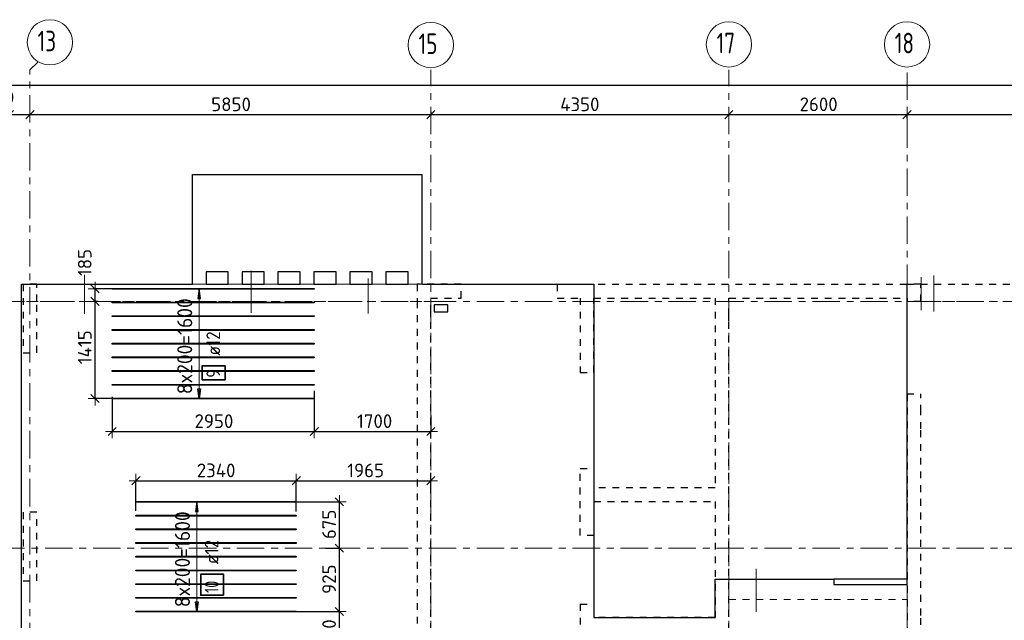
# Model space of a CAD drawing. Header units: metres. Extents: x -38 to 97, y -15 to 21.
# Tile 11 of 233: x 32.7 to 47.07, y 11.75 to 20.51. Entities that reach past the tile are written whole.
import ezdxf

# ---------------------------------------------------------------- set-up
doc = ezdxf.new("R2010")
doc.units = ezdxf.units.M
doc.header["$PDMODE"] = 65
for name, pattern in [('______11', [0.5, 0.4, -0.05, 0, -0.05]), ('______2', [0.0405, 0.03, -0.0105]), ('______3', [0.5, 0.4, -0.1]), ('______5', [1.1, 0.8, -0.1, 0.1, -0.1])]:
    doc.linetypes.add(name, pattern=pattern)
for name, color, linetype, lineweight in [('XR$2$Осевая линия (1)', 7, '______5', 13), ('XR$2$Размерная линия (1)', 7, 'Continuous', 13), ('XR$5$Балка (1)', 7, '______3', 13), ('XR$5$Перекрытие (1)', 7, 'Continuous', 35), ('XR$5$Размерная линия (1)', 7, 'Continuous', 13)]:
    doc.layers.add(name, color=color, linetype=linetype, lineweight=lineweight)
doc.layers.add('XR$5$Арм.стержн.Доп. Арм верхн.зоны Х', color=7, linetype='Continuous', lineweight=35, true_color=0x8c8cff)
doc.layers.add('XR$7$Стена_ бетон несущ.', color=7, linetype='Continuous', lineweight=70, true_color=0xb4b496)
doc.styles.add('ISOCPEUR', font='txt')
doc.dimstyles.new('DIMSTYLE_3', dxfattribs={"dimtxt": 0.2, "dimasz": 0.2, "dimexe": 0, "dimexo": 0, "dimgap": 0.1, "dimtad": 2, "dimdec": 0, "dimlfac": 1000, "dimrnd": 5, "dimzin": 12, "dimdsep": 46, "dimtxsty": 'ISOCPEUR', "dimblk1": 'ALL_ML_STRICH', "dimblk2": 'ALL_ML_STRICH', "dimsah": 1, "dimcen": 0, "dimclrd": 7, "dimclre": 256, "dimclrt": 7, "dimadec": 0, "dimazin": 0, "dimtfac": 1, "dimtdec": 0, "dimtix": 1, "dimtmove": 2, "dimatfit": 3, "dimfxl": 0, "dimtzin": 0, "dimlwd": 0, "dimlwe": -3, "dimarcsym": 0})
doc.dimstyles.new('DIMSTYLE_36', dxfattribs={"dimtxt": 0.2, "dimasz": 0.2, "dimexe": 0, "dimexo": 0, "dimgap": 0.1, "dimtad": 2, "dimdec": 0, "dimlfac": 1000, "dimrnd": 5, "dimzin": 12, "dimdsep": 46, "dimtxsty": 'ISOCPEUR', "dimblk1": 'ALL_ML_STRICH', "dimblk2": 'ALL_ML_STRICH', "dimsah": 1, "dimcen": 0, "dimclrd": 7, "dimclre": 256, "dimclrt": 7, "dimadec": 0, "dimazin": 0, "dimtfac": 1, "dimtdec": 0, "dimtix": 1, "dimtmove": 2, "dimatfit": 3, "dimfxl": 0, "dimtvp": 1.2, "dimtzin": 0, "dimlwd": 0, "dimlwe": -3, "dimarcsym": 0})
doc.dimstyles.new('DIMSTYLE_5', dxfattribs={"dimtxt": 0.2, "dimasz": 0.2, "dimexe": 0, "dimexo": 0, "dimgap": 0.1, "dimtad": 2, "dimdec": 0, "dimlfac": 1000, "dimrnd": 5, "dimzin": 12, "dimdsep": 46, "dimtxsty": 'ISOCPEUR', "dimblk1": 'ALL_ML_STRICH', "dimblk2": 'ALL_ML_STRICH', "dimsah": 1, "dimcen": 0, "dimclrd": 7, "dimclre": 256, "dimclrt": 7, "dimadec": 0, "dimazin": 0, "dimtfac": 1, "dimtdec": 0, "dimtix": 1, "dimtmove": 2, "dimatfit": 3, "dimfxl": 0, "dimtvp": 1.2, "dimtzin": 0, "dimlwd": 0, "dimlwe": -3, "dimarcsym": 0})

# ---------------------------------------------------------------- blocks, each defined once
blk = doc.blocks.new('ALL_ML_STRICH')
at = {"color": 0, "linetype": 'ByBlock', "lineweight": -2}
for p, q in [((-1, 0), (0.5, 0)), ((-0.3, -0.3), (0.3, 0.3)), ((0, -0.5), (0, 0.5))]:
    blk.add_line(p, q, dxfattribs=at)
blk = doc.blocks.new('*D11')
at = {"layer": 'DEFPOINTS', "color": 7, "linetype": 'Continuous', "lineweight": 13, "transparency": 33554687}
for p in [(0.5, 19.557), (0.5, 19.377), (61.6, 17.12)]:
    blk.add_point(p, dxfattribs=at)
at = {"layer": 'XR$2$Размерная линия (1)', "color": 9, "linetype": 'Continuous', "lineweight": -2, "true_color": 0xc7c7c7, "transparency": 33554687}
for p, q in [((0.5, 19.357), (0.5, 19.557)), ((61.6, 17.14), (61.6, 19.557))]:
    blk.add_line(p, q, dxfattribs=at)
at = {"layer": 'XR$2$Размерная линия (1)', "color": 7, "linetype": 'Continuous', "lineweight": -2, "transparency": 33554687}
blk.add_line((0.5, 19.557), (61.6, 19.557), dxfattribs=at)
at = {"layer": 'XR$2$Размерная линия (1)', "color": 7, "linetype": 'Continuous', "lineweight": 13, "transparency": 33554687, "xscale": 0.2, "yscale": 0.2, "zscale": 0.2, "rotation": 180}
blk.add_blockref('ALL_ML_STRICH', (0.5, 19.557), dxfattribs=at)
at = {"layer": 'XR$2$Размерная линия (1)', "color": 7, "linetype": 'Continuous', "lineweight": 13, "transparency": 33554687, "xscale": 0.2, "yscale": 0.2, "zscale": 0.2}
blk.add_blockref('ALL_ML_STRICH', (61.6, 19.557), dxfattribs=at)
at = {"layer": 'XR$2$Размерная линия (1)', "color": 7, "linetype": 'Continuous', "lineweight": 13, "transparency": 33554687, "insert": (31.1, 19.707), "char_height": 0.2, "width": 1, "attachment_point": 5, "style": 'ISOCPEUR'}
blk.add_mtext('\\A1;{61100}', dxfattribs=at)
blk = doc.blocks.new('*D33')
at = {"layer": 'DEFPOINTS', "color": 7, "linetype": 'Continuous', "lineweight": 13, "transparency": 33554687}
for p in [(32.55, 19.135), (32.55, 19.126), (32.85, 19.135)]:
    blk.add_point(p, dxfattribs=at)
at = {"layer": 'XR$2$Размерная линия (1)', "color": 9, "linetype": 'Continuous', "lineweight": -2, "true_color": 0xc7c7c7, "transparency": 33554687}
for p, q in [((32.55, 19.126), (32.55, 19.126)), ((32.85, 19.126), (32.85, 19.126))]:
    blk.add_line(p, q, dxfattribs=at)
at = {"layer": 'XR$2$Размерная линия (1)', "color": 7, "linetype": 'Continuous', "lineweight": -2, "transparency": 33554687}
blk.add_line((32.55, 19.126), (32.85, 19.126), dxfattribs=at)
at = {"layer": 'XR$2$Размерная линия (1)', "color": 7, "linetype": 'Continuous', "lineweight": 13, "transparency": 33554687, "xscale": 0.2, "yscale": 0.2, "zscale": 0.2, "rotation": 180}
blk.add_blockref('ALL_ML_STRICH', (32.55, 19.126), dxfattribs=at)
at = {"layer": 'XR$2$Размерная линия (1)', "color": 7, "linetype": 'Continuous', "lineweight": 13, "transparency": 33554687, "xscale": 0.2, "yscale": 0.2, "zscale": 0.2}
blk.add_blockref('ALL_ML_STRICH', (32.85, 19.126), dxfattribs=at)
at = {"layer": 'XR$2$Размерная линия (1)', "color": 7, "linetype": 'Continuous', "lineweight": 13, "transparency": 33554687, "insert": (32.414, 19.378), "char_height": 0.2, "width": 0.6, "attachment_point": 5, "style": 'ISOCPEUR'}
blk.add_mtext('\\A1;{300}', dxfattribs=at)
blk = doc.blocks.new('*D34')
at = {"layer": 'DEFPOINTS', "color": 7, "linetype": 'Continuous', "lineweight": 13, "transparency": 33554687}
for p in [(32.85, 19.135), (32.85, 19.126), (38.7, 19.186)]:
    blk.add_point(p, dxfattribs=at)
at = {"layer": 'XR$2$Размерная линия (1)', "color": 9, "linetype": 'Continuous', "lineweight": -2, "true_color": 0xc7c7c7, "transparency": 33554687}
for p, q in [((32.85, 19.126), (32.85, 19.126)), ((38.7, 19.166), (38.7, 19.126))]:
    blk.add_line(p, q, dxfattribs=at)
at = {"layer": 'XR$2$Размерная линия (1)', "color": 7, "linetype": 'Continuous', "lineweight": -2, "transparency": 33554687}
blk.add_line((32.85, 19.126), (38.7, 19.126), dxfattribs=at)
at = {"layer": 'XR$2$Размерная линия (1)', "color": 7, "linetype": 'Continuous', "lineweight": 13, "transparency": 33554687, "xscale": 0.2, "yscale": 0.2, "zscale": 0.2, "rotation": 180}
blk.add_blockref('ALL_ML_STRICH', (32.85, 19.126), dxfattribs=at)
at = {"layer": 'XR$2$Размерная линия (1)', "color": 7, "linetype": 'Continuous', "lineweight": 13, "transparency": 33554687, "xscale": 0.2, "yscale": 0.2, "zscale": 0.2}
blk.add_blockref('ALL_ML_STRICH', (38.7, 19.126), dxfattribs=at)
at = {"layer": 'XR$2$Размерная линия (1)', "color": 7, "linetype": 'Continuous', "lineweight": 13, "transparency": 33554687, "insert": (35.785, 19.276), "char_height": 0.2, "width": 0.8, "attachment_point": 5, "style": 'ISOCPEUR'}
blk.add_mtext('\\A1;{5850}', dxfattribs=at)
blk = doc.blocks.new('*D35')
at = {"layer": 'DEFPOINTS', "color": 7, "linetype": 'Continuous', "lineweight": 13, "transparency": 33554687}
for p in [(38.7, 19.186), (38.7, 19.126), (43.05, 19.104)]:
    blk.add_point(p, dxfattribs=at)
at = {"layer": 'XR$2$Размерная линия (1)', "color": 9, "linetype": 'Continuous', "lineweight": -2, "true_color": 0xc7c7c7, "transparency": 33554687}
for p, q in [((38.7, 19.166), (38.7, 19.126)), ((43.05, 19.124), (43.05, 19.126))]:
    blk.add_line(p, q, dxfattribs=at)
at = {"layer": 'XR$2$Размерная линия (1)', "color": 7, "linetype": 'Continuous', "lineweight": -2, "transparency": 33554687}
blk.add_line((38.7, 19.126), (43.05, 19.126), dxfattribs=at)
at = {"layer": 'XR$2$Размерная линия (1)', "color": 7, "linetype": 'Continuous', "lineweight": 13, "transparency": 33554687, "xscale": 0.2, "yscale": 0.2, "zscale": 0.2, "rotation": 180}
blk.add_blockref('ALL_ML_STRICH', (38.7, 19.126), dxfattribs=at)
at = {"layer": 'XR$2$Размерная линия (1)', "color": 7, "linetype": 'Continuous', "lineweight": 13, "transparency": 33554687, "xscale": 0.2, "yscale": 0.2, "zscale": 0.2}
blk.add_blockref('ALL_ML_STRICH', (43.05, 19.126), dxfattribs=at)
at = {"layer": 'XR$2$Размерная линия (1)', "color": 7, "linetype": 'Continuous', "lineweight": 13, "transparency": 33554687, "insert": (40.875, 19.276), "char_height": 0.2, "width": 0.8, "attachment_point": 5, "style": 'ISOCPEUR'}
blk.add_mtext('\\A1;{4350}', dxfattribs=at)
blk = doc.blocks.new('*D36')
at = {"layer": 'DEFPOINTS', "color": 7, "linetype": 'Continuous', "lineweight": 13, "transparency": 33554687}
for p in [(43.05, 19.126), (43.05, 19.104), (45.65, 19.05)]:
    blk.add_point(p, dxfattribs=at)
at = {"layer": 'XR$2$Размерная линия (1)', "color": 9, "linetype": 'Continuous', "lineweight": -2, "true_color": 0xc7c7c7, "transparency": 33554687}
for p, q in [((43.05, 19.124), (43.05, 19.126)), ((45.65, 19.07), (45.65, 19.126))]:
    blk.add_line(p, q, dxfattribs=at)
at = {"layer": 'XR$2$Размерная линия (1)', "color": 7, "linetype": 'Continuous', "lineweight": -2, "transparency": 33554687}
blk.add_line((43.05, 19.126), (45.65, 19.126), dxfattribs=at)
at = {"layer": 'XR$2$Размерная линия (1)', "color": 7, "linetype": 'Continuous', "lineweight": 13, "transparency": 33554687, "xscale": 0.2, "yscale": 0.2, "zscale": 0.2, "rotation": 180}
blk.add_blockref('ALL_ML_STRICH', (43.05, 19.126), dxfattribs=at)
at = {"layer": 'XR$2$Размерная линия (1)', "color": 7, "linetype": 'Continuous', "lineweight": 13, "transparency": 33554687, "xscale": 0.2, "yscale": 0.2, "zscale": 0.2}
blk.add_blockref('ALL_ML_STRICH', (45.65, 19.126), dxfattribs=at)
at = {"layer": 'XR$2$Размерная линия (1)', "color": 7, "linetype": 'Continuous', "lineweight": 13, "transparency": 33554687, "insert": (44.36, 19.276), "char_height": 0.2, "width": 0.8, "attachment_point": 5, "style": 'ISOCPEUR'}
blk.add_mtext('\\A1;{2600}', dxfattribs=at)
blk = doc.blocks.new('*D37')
at = {"layer": 'DEFPOINTS', "color": 7, "linetype": 'Continuous', "lineweight": 13, "transparency": 33554687}
for p in [(45.65, 19.126), (45.65, 19.05), (51.5, 17.39)]:
    blk.add_point(p, dxfattribs=at)
at = {"layer": 'XR$2$Размерная линия (1)', "color": 9, "linetype": 'Continuous', "lineweight": -2, "true_color": 0xc7c7c7, "transparency": 33554687}
for p, q in [((45.65, 19.07), (45.65, 19.126)), ((51.5, 17.41), (51.5, 19.126))]:
    blk.add_line(p, q, dxfattribs=at)
at = {"layer": 'XR$2$Размерная линия (1)', "color": 7, "linetype": 'Continuous', "lineweight": -2, "transparency": 33554687}
blk.add_line((45.65, 19.126), (51.5, 19.126), dxfattribs=at)
at = {"layer": 'XR$2$Размерная линия (1)', "color": 7, "linetype": 'Continuous', "lineweight": 13, "transparency": 33554687, "xscale": 0.2, "yscale": 0.2, "zscale": 0.2, "rotation": 180}
blk.add_blockref('ALL_ML_STRICH', (45.65, 19.126), dxfattribs=at)
at = {"layer": 'XR$2$Размерная линия (1)', "color": 7, "linetype": 'Continuous', "lineweight": 13, "transparency": 33554687, "xscale": 0.2, "yscale": 0.2, "zscale": 0.2}
blk.add_blockref('ALL_ML_STRICH', (51.5, 19.126), dxfattribs=at)
at = {"layer": 'XR$2$Размерная линия (1)', "color": 7, "linetype": 'Continuous', "lineweight": 13, "transparency": 33554687, "insert": (48.585, 19.276), "char_height": 0.2, "width": 0.8, "attachment_point": 5, "style": 'ISOCPEUR'}
blk.add_mtext('\\A1;{5850}', dxfattribs=at)
blk = doc.blocks.new('*D616')
at = {"layer": 'DEFPOINTS', "color": 7, "linetype": 'Continuous', "lineweight": 13, "transparency": 33554687}
for p in [(36.701, 11.876), (36.687, 11.206), (37.366, 11.206)]:
    blk.add_point(p, dxfattribs=at)
at = {"layer": 'XR$5$Размерная линия (1)', "color": 9, "linetype": 'Continuous', "lineweight": -2, "true_color": 0xc7c7c7, "transparency": 33554687}
for p, q in [((36.721, 11.876), (37.366, 11.876)), ((36.707, 11.206), (37.366, 11.206))]:
    blk.add_line(p, q, dxfattribs=at)
at = {"layer": 'XR$5$Размерная линия (1)', "color": 7, "linetype": 'Continuous', "lineweight": -2, "transparency": 33554687}
blk.add_line((37.366, 11.206), (37.366, 11.876), dxfattribs=at)
at = {"layer": 'XR$5$Размерная линия (1)', "color": 7, "linetype": 'Continuous', "lineweight": 13, "transparency": 33554687, "xscale": 0.2, "yscale": 0.2, "zscale": 0.2}
for p, rotation in [((37.366, 11.876), 90), ((37.366, 11.206), 270)]:
    blk.add_blockref('ALL_ML_STRICH', p, dxfattribs=dict(at, rotation=rotation))
at = {"layer": 'XR$5$Размерная линия (1)', "color": 7, "linetype": 'Continuous', "lineweight": 13, "transparency": 33554687, "insert": (37.216, 11.551), "char_height": 0.2, "width": 0.6, "attachment_point": 5, "rotation": 90, "style": 'ISOCPEUR'}
blk.add_mtext('\\A1;{670}', dxfattribs=at)
blk = doc.blocks.new('*D617')
at = {"layer": 'DEFPOINTS', "color": 7, "linetype": 'Continuous', "lineweight": 13, "transparency": 33554687}
for p in [(37.142, 12.8), (36.701, 11.876), (37.366, 11.876)]:
    blk.add_point(p, dxfattribs=at)
at = {"layer": 'XR$5$Размерная линия (1)', "color": 9, "linetype": 'Continuous', "lineweight": -2, "true_color": 0xc7c7c7, "transparency": 33554687}
for p, q in [((37.162, 12.8), (37.366, 12.8)), ((36.721, 11.876), (37.366, 11.876))]:
    blk.add_line(p, q, dxfattribs=at)
at = {"layer": 'XR$5$Размерная линия (1)', "color": 7, "linetype": 'Continuous', "lineweight": -2, "transparency": 33554687}
blk.add_line((37.366, 11.876), (37.366, 12.8), dxfattribs=at)
at = {"layer": 'XR$5$Размерная линия (1)', "color": 7, "linetype": 'Continuous', "lineweight": 13, "transparency": 33554687, "xscale": 0.2, "yscale": 0.2, "zscale": 0.2}
for p, rotation in [((37.366, 12.8), 90), ((37.366, 11.876), 270)]:
    blk.add_blockref('ALL_ML_STRICH', p, dxfattribs=dict(at, rotation=rotation))
at = {"layer": 'XR$5$Размерная линия (1)', "color": 7, "linetype": 'Continuous', "lineweight": 13, "transparency": 33554687, "insert": (37.216, 12.348), "char_height": 0.2, "width": 0.6, "attachment_point": 5, "rotation": 90, "style": 'ISOCPEUR'}
blk.add_mtext('\\A1;{925}', dxfattribs=at)
blk = doc.blocks.new('*D618')
at = {"layer": 'DEFPOINTS', "color": 7, "linetype": 'Continuous', "lineweight": 13, "transparency": 33554687}
for p in [(36.667, 13.476), (37.142, 12.8), (37.366, 12.8)]:
    blk.add_point(p, dxfattribs=at)
at = {"layer": 'XR$5$Размерная линия (1)', "color": 9, "linetype": 'Continuous', "lineweight": -2, "true_color": 0xc7c7c7, "transparency": 33554687}
for p, q in [((36.687, 13.476), (37.366, 13.476)), ((37.162, 12.8), (37.366, 12.8))]:
    blk.add_line(p, q, dxfattribs=at)
at = {"layer": 'XR$5$Размерная линия (1)', "color": 7, "linetype": 'Continuous', "lineweight": -2, "transparency": 33554687}
blk.add_line((37.366, 12.8), (37.366, 13.476), dxfattribs=at)
at = {"layer": 'XR$5$Размерная линия (1)', "color": 7, "linetype": 'Continuous', "lineweight": 13, "transparency": 33554687, "xscale": 0.2, "yscale": 0.2, "zscale": 0.2}
for p, rotation in [((37.366, 13.476), 90), ((37.366, 12.8), 270)]:
    blk.add_blockref('ALL_ML_STRICH', p, dxfattribs=dict(at, rotation=rotation))
at = {"layer": 'XR$5$Размерная линия (1)', "color": 7, "linetype": 'Continuous', "lineweight": 13, "transparency": 33554687, "insert": (37.216, 13.148), "char_height": 0.2, "width": 0.6, "attachment_point": 5, "rotation": 90, "style": 'ISOCPEUR'}
blk.add_mtext('\\A1;{675}', dxfattribs=at)
blk = doc.blocks.new('*D619')
at = {"layer": 'DEFPOINTS', "color": 7, "linetype": 'Continuous', "lineweight": 13, "transparency": 33554687}
for p in [(34.397, 13.785), (34.397, 13.326), (36.737, 13.313)]:
    blk.add_point(p, dxfattribs=at)
at = {"layer": 'XR$5$Размерная линия (1)', "color": 9, "linetype": 'Continuous', "lineweight": -2, "true_color": 0xc7c7c7, "transparency": 33554687}
for p, q in [((34.397, 13.346), (34.397, 13.785)), ((36.737, 13.333), (36.737, 13.785))]:
    blk.add_line(p, q, dxfattribs=at)
at = {"layer": 'XR$5$Размерная линия (1)', "color": 7, "linetype": 'Continuous', "lineweight": -2, "transparency": 33554687}
blk.add_line((34.397, 13.785), (36.737, 13.785), dxfattribs=at)
at = {"layer": 'XR$5$Размерная линия (1)', "color": 7, "linetype": 'Continuous', "lineweight": 13, "transparency": 33554687, "xscale": 0.2, "yscale": 0.2, "zscale": 0.2, "rotation": 180}
blk.add_blockref('ALL_ML_STRICH', (34.397, 13.785), dxfattribs=at)
at = {"layer": 'XR$5$Размерная линия (1)', "color": 7, "linetype": 'Continuous', "lineweight": 13, "transparency": 33554687, "xscale": 0.2, "yscale": 0.2, "zscale": 0.2}
blk.add_blockref('ALL_ML_STRICH', (36.737, 13.785), dxfattribs=at)
at = {"layer": 'XR$5$Размерная линия (1)', "color": 7, "linetype": 'Continuous', "lineweight": 13, "transparency": 33554687, "insert": (35.567, 13.935), "char_height": 0.2, "width": 0.8, "attachment_point": 5, "style": 'ISOCPEUR'}
blk.add_mtext('\\A1;{2340}', dxfattribs=at)
blk = doc.blocks.new('*D620')
at = {"layer": 'DEFPOINTS', "color": 7, "linetype": 'Continuous', "lineweight": 13, "transparency": 33554687}
for p in [(36.737, 13.785), (38.7, 13.598), (36.737, 13.313)]:
    blk.add_point(p, dxfattribs=at)
at = {"layer": 'XR$5$Размерная линия (1)', "color": 9, "linetype": 'Continuous', "lineweight": -2, "true_color": 0xc7c7c7, "transparency": 33554687}
for p, q in [((36.737, 13.333), (36.737, 13.785)), ((38.7, 13.618), (38.7, 13.785))]:
    blk.add_line(p, q, dxfattribs=at)
at = {"layer": 'XR$5$Размерная линия (1)', "color": 7, "linetype": 'Continuous', "lineweight": -2, "transparency": 33554687}
blk.add_line((36.737, 13.785), (38.7, 13.785), dxfattribs=at)
at = {"layer": 'XR$5$Размерная линия (1)', "color": 7, "linetype": 'Continuous', "lineweight": 13, "transparency": 33554687, "xscale": 0.2, "yscale": 0.2, "zscale": 0.2, "rotation": 180}
blk.add_blockref('ALL_ML_STRICH', (36.737, 13.785), dxfattribs=at)
at = {"layer": 'XR$5$Размерная линия (1)', "color": 7, "linetype": 'Continuous', "lineweight": 13, "transparency": 33554687, "xscale": 0.2, "yscale": 0.2, "zscale": 0.2}
blk.add_blockref('ALL_ML_STRICH', (38.7, 13.785), dxfattribs=at)
at = {"layer": 'XR$5$Размерная линия (1)', "color": 7, "linetype": 'Continuous', "lineweight": 13, "transparency": 33554687, "insert": (37.749, 13.935), "char_height": 0.2, "width": 0.8, "attachment_point": 5, "style": 'ISOCPEUR'}
blk.add_mtext('\\A1;{1965}', dxfattribs=at)
blk = doc.blocks.new('*D621')
at = {"layer": 'DEFPOINTS', "color": 7, "linetype": 'Continuous', "lineweight": 13, "transparency": 33554687}
for p in [(33.865, 16.4), (33.8, 14.984), (34.149, 14.984)]:
    blk.add_point(p, dxfattribs=at)
at = {"layer": 'XR$5$Размерная линия (1)', "color": 9, "linetype": 'Continuous', "lineweight": -2, "true_color": 0xc7c7c7, "transparency": 33554687}
for p, q in [((33.845, 16.4), (33.8, 16.4)), ((34.129, 14.984), (33.8, 14.984))]:
    blk.add_line(p, q, dxfattribs=at)
at = {"layer": 'XR$5$Размерная линия (1)', "color": 7, "linetype": 'Continuous', "lineweight": -2, "transparency": 33554687}
blk.add_line((33.8, 14.984), (33.8, 16.4), dxfattribs=at)
at = {"layer": 'XR$5$Размерная линия (1)', "color": 7, "linetype": 'Continuous', "lineweight": 13, "transparency": 33554687, "xscale": 0.2, "yscale": 0.2, "zscale": 0.2}
for p, rotation in [((33.8, 16.4), 90), ((33.8, 14.984), 270)]:
    blk.add_blockref('ALL_ML_STRICH', p, dxfattribs=dict(at, rotation=rotation))
at = {"layer": 'XR$5$Размерная линия (1)', "color": 7, "linetype": 'Continuous', "lineweight": 13, "transparency": 33554687, "insert": (33.65, 15.732), "char_height": 0.2, "width": 0.8, "attachment_point": 5, "rotation": 90, "style": 'ISOCPEUR'}
blk.add_mtext('\\A1;{1415}', dxfattribs=at)
blk = doc.blocks.new('*D622')
at = {"layer": 'DEFPOINTS', "color": 7, "linetype": 'Continuous', "lineweight": 13, "transparency": 33554687}
for p in [(34.186, 16.584), (33.8, 16.4), (33.865, 16.4)]:
    blk.add_point(p, dxfattribs=at)
at = {"layer": 'XR$5$Размерная линия (1)', "color": 9, "linetype": 'Continuous', "lineweight": -2, "true_color": 0xc7c7c7, "transparency": 33554687}
for p, q in [((34.166, 16.584), (33.8, 16.584)), ((33.845, 16.4), (33.8, 16.4))]:
    blk.add_line(p, q, dxfattribs=at)
at = {"layer": 'XR$5$Размерная линия (1)', "color": 7, "linetype": 'Continuous', "lineweight": -2, "transparency": 33554687}
blk.add_line((33.8, 16.4), (33.8, 16.584), dxfattribs=at)
at = {"layer": 'XR$5$Размерная линия (1)', "color": 7, "linetype": 'Continuous', "lineweight": 13, "transparency": 33554687, "xscale": 0.2, "yscale": 0.2, "zscale": 0.2}
for p, rotation in [((33.8, 16.584), 90), ((33.8, 16.4), 270)]:
    blk.add_blockref('ALL_ML_STRICH', p, dxfattribs=dict(at, rotation=rotation))
at = {"layer": 'XR$5$Размерная линия (1)', "color": 7, "linetype": 'Continuous', "lineweight": 13, "transparency": 33554687, "insert": (33.649, 16.968), "char_height": 0.2, "width": 0.6, "attachment_point": 5, "rotation": 90, "style": 'ISOCPEUR'}
blk.add_mtext('\\A1;{185}', dxfattribs=at)
blk = doc.blocks.new('*D623')
at = {"layer": 'DEFPOINTS', "color": 7, "linetype": 'Continuous', "lineweight": 13, "transparency": 33554687}
for p in [(37, 15.116), (34.05, 15.029), (34.05, 14.503)]:
    blk.add_point(p, dxfattribs=at)
at = {"layer": 'XR$5$Размерная линия (1)', "color": 9, "linetype": 'Continuous', "lineweight": -2, "true_color": 0xc7c7c7, "transparency": 33554687}
for p, q in [((37, 15.096), (37, 14.503)), ((34.05, 15.009), (34.05, 14.503))]:
    blk.add_line(p, q, dxfattribs=at)
at = {"layer": 'XR$5$Размерная линия (1)', "color": 7, "linetype": 'Continuous', "lineweight": -2, "transparency": 33554687}
blk.add_line((34.05, 14.503), (37, 14.503), dxfattribs=at)
at = {"layer": 'XR$5$Размерная линия (1)', "color": 7, "linetype": 'Continuous', "lineweight": 13, "transparency": 33554687, "xscale": 0.2, "yscale": 0.2, "zscale": 0.2, "rotation": 180}
blk.add_blockref('ALL_ML_STRICH', (34.05, 14.503), dxfattribs=at)
at = {"layer": 'XR$5$Размерная линия (1)', "color": 7, "linetype": 'Continuous', "lineweight": 13, "transparency": 33554687, "xscale": 0.2, "yscale": 0.2, "zscale": 0.2}
blk.add_blockref('ALL_ML_STRICH', (37, 14.503), dxfattribs=at)
at = {"layer": 'XR$5$Размерная линия (1)', "color": 7, "linetype": 'Continuous', "lineweight": 13, "transparency": 33554687, "insert": (35.535, 14.653), "char_height": 0.2, "width": 0.8, "attachment_point": 5, "style": 'ISOCPEUR'}
blk.add_mtext('\\A1;{2950}', dxfattribs=at)
blk = doc.blocks.new('*D624')
at = {"layer": 'DEFPOINTS', "color": 7, "linetype": 'Continuous', "lineweight": 13, "transparency": 33554687}
for p in [(37, 15.116), (38.7, 14.754), (37, 14.503)]:
    blk.add_point(p, dxfattribs=at)
at = {"layer": 'XR$5$Размерная линия (1)', "color": 9, "linetype": 'Continuous', "lineweight": -2, "true_color": 0xc7c7c7, "transparency": 33554687}
for p, q in [((37, 15.096), (37, 14.503)), ((38.7, 14.734), (38.7, 14.503))]:
    blk.add_line(p, q, dxfattribs=at)
at = {"layer": 'XR$5$Размерная линия (1)', "color": 7, "linetype": 'Continuous', "lineweight": -2, "transparency": 33554687}
blk.add_line((37, 14.503), (38.7, 14.503), dxfattribs=at)
at = {"layer": 'XR$5$Размерная линия (1)', "color": 7, "linetype": 'Continuous', "lineweight": 13, "transparency": 33554687, "xscale": 0.2, "yscale": 0.2, "zscale": 0.2, "rotation": 180}
blk.add_blockref('ALL_ML_STRICH', (37, 14.503), dxfattribs=at)
at = {"layer": 'XR$5$Размерная линия (1)', "color": 7, "linetype": 'Continuous', "lineweight": 13, "transparency": 33554687, "xscale": 0.2, "yscale": 0.2, "zscale": 0.2}
blk.add_blockref('ALL_ML_STRICH', (38.7, 14.503), dxfattribs=at)
at = {"layer": 'XR$5$Размерная линия (1)', "color": 7, "linetype": 'Continuous', "lineweight": 13, "transparency": 33554687, "insert": (37.88, 14.653), "char_height": 0.2, "width": 0.8, "attachment_point": 5, "style": 'ISOCPEUR'}
blk.add_mtext('\\A1;{1700}', dxfattribs=at)

msp = doc.modelspace()

# ---------------------------------------------------------------- linework, layer by layer
at = {"color": 52, "linetype": 'Continuous', "lineweight": 13, "transparency": 33554687}
for p, q in [((36.079, 16.8457), (36.079, 16.2357)), ((36.079, 16.8457), (36.079, 16.2357)), ((33.6454, 16.7902), (33.6454, 16.2178)), ((33.6454, 16.7902), (33.6454, 16.2178)), ((37.7851, 16.736), (37.7851, 16.2228)), ((37.7851, 16.736), (37.7851, 16.2228)), ((45.8549, 16.7533), (45.8549, 16.2733)), ((45.8549, 16.7533), (45.8549, 16.2733)), ((46.043, 16.7808), (46.043, 16.2508)), ((43.4499, 12.4994), (43.4499, 11.9194)), ((43.4499, 12.4494), (43.4499, 11.8694))]:
    msp.add_line(p, q, dxfattribs=at)
at = {"layer": 'XR$2$Осевая линия (1)', "color": 253, "linetype": '______11', "lineweight": 13, "true_color": 0xa0a0a0, "transparency": 33554687}
for p, q in [((32.85, 19.78), (32.9631, 19.8931)), ((32.85, -3.39), (32.85, 19.78)), ((38.7, 8.34), (38.7, 19.78)), ((43.05, 8.34), (43.05, 19.78)), ((45.65, 6.74), (45.65, 19.78)), ((-2.63, 16.4), (62.6, 16.4)), ((-2.63, 12.8), (62.6, 12.8))]:
    msp.add_line(p, q, dxfattribs=at)
at = {"layer": 'XR$2$Осевая линия (1)', "color": 7, "linetype": 'Continuous', "lineweight": 13, "transparency": 33554687}
for centre in [(33.1404, 20.1801), (38.7004, 20.1401), (43.0504, 20.1501), (45.6504, 20.1501)]:
    msp.add_circle(centre, 0.3304, dxfattribs=at)
at = {"layer": 'XR$5$Арм.стержн.Доп. Арм верхн.зоны Х', "color": 253, "linetype": 'Continuous', "lineweight": -3, "true_color": 0xa0a0a0, "transparency": 33554687}
for p, q in [((35.3191, 16.5842), (35.2191, 16.5842)), ((35.3191, 16.5842), (35.4191, 16.5842)), ((35.3191, 14.9842), (35.2191, 14.9842)), ((35.3191, 14.9842), (35.4191, 14.9842)), ((35.2857, 13.4756), (35.1857, 13.4756)), ((35.2857, 13.4756), (35.3857, 13.4756)), ((35.2857, 11.8756), (35.1857, 11.8756)), ((35.2857, 11.8756), (35.3857, 11.8756))]:
    msp.add_line(p, q, dxfattribs=at)
at = {"layer": 'XR$5$Арм.стержн.Доп. Арм верхн.зоны Х', "color": 7, "linetype": 'Continuous', "lineweight": 25, "transparency": 33554687}
for p, q in [((35.3191, 16.5842), (35.2991, 16.4442)), ((35.3391, 16.4442), (35.3191, 16.5842)), ((35.2991, 16.4442), (35.3391, 16.4442)), ((35.3191, 14.9842), (35.2991, 15.1242)), ((35.2991, 15.1242), (35.3391, 15.1242)), ((35.3391, 15.1242), (35.3191, 14.9842)), ((35.2857, 13.4756), (35.2657, 13.3356)), ((35.3057, 13.3356), (35.2857, 13.4756)), ((35.2657, 13.3356), (35.3057, 13.3356)), ((35.2857, 11.8756), (35.2657, 12.0156)), ((35.2657, 12.0156), (35.3057, 12.0156)), ((35.3057, 12.0156), (35.2857, 11.8756))]:
    msp.add_line(p, q, dxfattribs=at)
at = {"layer": 'XR$5$Арм.стержн.Доп. Арм верхн.зоны Х', "color": 7, "linetype": 'Continuous', "lineweight": 13, "transparency": 33554687}
for p, q in [((35.3191, 16.5842), (35.3191, 16.5842)), ((35.3191, 14.9842), (35.3191, 16.5842)), ((35.3191, 14.9842), (35.3191, 14.9842)), ((35.2857, 13.4756), (35.2857, 13.4756)), ((35.2857, 11.8756), (35.2857, 13.4756)), ((35.2857, 11.8756), (35.2857, 11.8756))]:
    msp.add_line(p, q, dxfattribs=at)
at = {"layer": 'XR$5$Арм.стержн.Доп. Арм верхн.зоны Х', "color": 34, "linetype": 'Continuous', "lineweight": 25, "transparency": 33554687}
for points in [[(36.9999, 16.5782), (34.0499, 16.5782), (34.0499, 16.5902), (36.9999, 16.5902), (36.9999, 16.5782)], [(36.9999, 16.3782), (34.0499, 16.3782), (34.0499, 16.3902), (36.9999, 16.3902), (36.9999, 16.3782)], [(36.9999, 16.1782), (34.0499, 16.1782), (34.0499, 16.1902), (36.9999, 16.1902), (36.9999, 16.1782)], [(36.9999, 15.9782), (34.0499, 15.9782), (34.0499, 15.9902), (36.9999, 15.9902), (36.9999, 15.9782)], [(36.9999, 15.7782), (34.0499, 15.7782), (34.0499, 15.7902), (36.9999, 15.7902), (36.9999, 15.7782)], [(36.9999, 15.5782), (34.0499, 15.5782), (34.0499, 15.5902), (36.9999, 15.5902), (36.9999, 15.5782)], [(36.9999, 15.3782), (34.0499, 15.3782), (34.0499, 15.3902), (36.9999, 15.3902), (36.9999, 15.3782)], [(36.9999, 15.1782), (34.0499, 15.1782), (34.0499, 15.1902), (36.9999, 15.1902), (36.9999, 15.1782)], [(36.9999, 14.9782), (34.0499, 14.9782), (34.0499, 14.9902), (36.9999, 14.9902), (36.9999, 14.9782)], [(36.7373, 13.4696), (34.3973, 13.4696), (34.3973, 13.4816), (36.7373, 13.4816), (36.7373, 13.4696)], [(36.7373, 13.2696), (34.3973, 13.2696), (34.3973, 13.2816), (36.7373, 13.2816), (36.7373, 13.2696)], [(36.7373, 13.0696), (34.3973, 13.0696), (34.3973, 13.0816), (36.7373, 13.0816), (36.7373, 13.0696)], [(36.7373, 12.8696), (34.3973, 12.8696), (34.3973, 12.8816), (36.7373, 12.8816), (36.7373, 12.8696)], [(36.7373, 12.6696), (34.3973, 12.6696), (34.3973, 12.6816), (36.7373, 12.6816), (36.7373, 12.6696)], [(36.7373, 12.4696), (34.3973, 12.4696), (34.3973, 12.4816), (36.7373, 12.4816), (36.7373, 12.4696)], [(36.7373, 12.2696), (34.3973, 12.2696), (34.3973, 12.2816), (36.7373, 12.2816), (36.7373, 12.2696)], [(36.7373, 12.0696), (34.3973, 12.0696), (34.3973, 12.0816), (36.7373, 12.0816), (36.7373, 12.0696)], [(36.7373, 11.8696), (34.3973, 11.8696), (34.3973, 11.8816), (36.7373, 11.8816), (36.7373, 11.8696)]]:
    msp.add_lwpolyline(points, dxfattribs=at)
at = {"layer": 'XR$5$Арм.стержн.Доп. Арм верхн.зоны Х', "color": 7, "linetype": 'Continuous', "lineweight": 35, "transparency": 33554687}
for points in [[(35.6987, 15.256), (35.6987, 15.4627), (35.3653, 15.4627), (35.3653, 15.256), (35.6987, 15.256)], [(35.6749, 12.1134), (35.6749, 12.4201), (35.3415, 12.4201), (35.3415, 12.1134), (35.6749, 12.1134)]]:
    msp.add_lwpolyline(points, dxfattribs=at)
at = {"layer": 'XR$5$Балка (1)', "color": 7, "linetype": '______2', "lineweight": 18, "transparency": 33554687}
for p, q in [((35.2199, 16.6502), (35.4199, 16.6502)), ((38.7, 16.6502), (38.7, 16.4002)), ((38.7, 16.4002), (32.725, 16.4002)), ((45.65, 16.4002), (51.6, 16.4002)), ((43.05, 12.3502), (43.05, 12.0502)), ((45.65, 12.0502), (45.65, 12.2702)), ((43.05, 12.0502), (44.58, 12.0502)), ((44.58, 12.0502), (45.65, 12.0502))]:
    msp.add_line(p, q, dxfattribs=at)
at = {"layer": 'XR$5$Балка (1)', "color": 7, "linetype": '______2', "lineweight": 25, "transparency": 33554687}
for q in [(45.65, 16.6502), (48.165, 16.6502)]:
    msp.add_line((45.65, 16.6502), q, dxfattribs=at)
at = {"layer": 'XR$5$Перекрытие (1)', "color": 7, "linetype": 'Continuous', "lineweight": 25, "transparency": 33554687}
for p, q in [((35.2199, 16.8302), (35.2199, 18.2502)), ((35.2199, 18.2502), (38.5699, 18.2502)), ((38.5699, 18.2502), (38.5699, 16.8302)), ((35.2199, 16.6502), (35.2199, 16.8302)), ((35.4199, 16.8302), (35.4199, 16.6502)), ((35.7449, 16.8302), (35.4199, 16.8302)), ((35.7449, 16.6502), (35.7449, 16.8302)), ((35.9449, 16.8302), (35.9449, 16.6502)), ((36.2699, 16.8302), (35.9449, 16.8302)), ((36.2699, 16.6502), (36.2699, 16.8302)), ((36.4699, 16.8302), (36.4699, 16.6502)), ((36.7949, 16.8302), (36.4699, 16.8302)), ((36.7949, 16.6502), (36.7949, 16.8302)), ((36.9949, 16.8302), (36.9949, 16.6502)), ((37.3199, 16.8302), (36.9949, 16.8302)), ((37.3199, 16.6502), (37.3199, 16.8302)), ((37.5199, 16.8302), (37.5199, 16.6502)), ((37.8449, 16.8302), (37.5199, 16.8302)), ((37.8449, 16.6502), (37.8449, 16.8302)), ((38.0449, 16.8302), (38.0449, 16.6502)), ((38.3699, 16.8302), (38.0449, 16.8302)), ((38.3699, 16.6502), (38.3699, 16.8302)), ((38.5699, 16.8302), (38.5699, 16.6502)), ((32.725, -0.2498), (32.725, 16.6502)), ((32.725, 16.6502), (35.2199, 16.6502)), ((35.4199, 16.6502), (35.7449, 16.6502)), ((35.9449, 16.6502), (36.2699, 16.6502)), ((36.4699, 16.6502), (36.7949, 16.6502)), ((36.9949, 16.6502), (37.3199, 16.6502)), ((37.5199, 16.6502), (37.8449, 16.6502)), ((38.0449, 16.6502), (38.3699, 16.6502)), ((38.5699, 16.6502), (41.0797, 16.6502)), ((41.0797, 16.6502), (41.0797, 11.7903)), ((45.65, 12.2702), (45.65, 16.6502)), ((38.95, 16.3503), (38.75, 16.3502)), ((38.75, 16.3502), (38.75, 16.2503)), ((38.75, 16.2503), (38.95, 16.2504)), ((38.95, 16.2504), (38.95, 16.3503)), ((42.85, 11.7903), (42.85, 12.3502)), ((42.85, 12.3502), (44.58, 12.3502)), ((44.58, 12.3502), (44.58, 12.2702)), ((45.65, 12.3502), (44.58, 12.3502)), ((44.58, 12.2702), (45.65, 12.2702)), ((41.0797, 11.7903), (42.85, 11.7903))]:
    msp.add_line(p, q, dxfattribs=at)
at = {"layer": 'XR$5$Перекрытие (1)', "color": 7, "linetype": '______2', "lineweight": 18, "transparency": 33554687}
for p, q in [((35.4199, 16.6502), (35.2199, 16.6502)), ((35.2199, 16.6502), (35.4199, 16.6502)), ((35.9449, 16.6502), (35.7449, 16.6502)), ((35.7449, 16.6502), (35.9449, 16.6502)), ((36.4699, 16.6502), (36.2699, 16.6502)), ((36.2699, 16.6502), (36.4699, 16.6502)), ((36.7949, 16.6502), (36.9949, 16.6502)), ((36.9949, 16.6502), (36.7949, 16.6502)), ((37.5199, 16.6502), (37.3199, 16.6502)), ((37.3199, 16.6502), (37.5199, 16.6502)), ((37.8449, 16.6502), (38.0449, 16.6502)), ((38.0449, 16.6502), (37.8449, 16.6502)), ((38.3699, 16.6502), (38.5699, 16.6502)), ((38.5699, 16.6502), (38.3699, 16.6502))]:
    msp.add_line(p, q, dxfattribs=at)
at = {"layer": 'XR$7$Стена_ бетон несущ.', "color": 253, "linetype": '______2', "lineweight": -3, "true_color": 0xa0a0a0, "transparency": 33554687}
for p, q in [((32.95, 16.65), (32.75, 16.65)), ((32.75, 16.65), (32.75, 15.65)), ((32.95, 16.4), (32.95, 16.65)), ((38.5, 16.65), (38.5, 16.4)), ((39.145, 16.65), (38.5, 16.65)), ((39.145, 16.45), (39.145, 16.65)), ((40.545, 16.65), (45.65, 16.65)), ((40.545, 16.65), (40.545, 16.45)), ((45.85, 16.65), (45.65, 16.65)), ((45.85, 16.4), (45.85, 16.65)), ((32.95, 15.65), (32.95, 16.4)), ((38.5, 16.4), (38.5, 10.6)), ((38.7, 16.2493), (38.7, 16.45)), ((38.7, 16.45), (39.145, 16.45)), ((40.545, 16.45), (40.8797, 16.45)), ((40.8797, 16.45), (40.8797, 15.365)), ((41.0797, 15.365), (41.0797, 16.45)), ((41.0797, 16.45), (42.85, 16.45)), ((42.85, 16.45), (42.85, 13.68)), ((43.05, 16.199), (43.05, 16.45)), ((43.05, 16.45), (45.65, 16.45)), ((45.65, 16.45), (45.65, 16.4)), ((45.85, 16.4), (45.65, 16.4)), ((38.7, 16.1693), (38.7, 16.2493)), ((38.7, 9), (38.7, 16.1693)), ((43.05, 16.119), (43.05, 16.199)), ((43.05, 10.8), (43.05, 16.119)), ((32.75, 15.65), (32.95, 15.65)), ((40.8797, 15.365), (41.0797, 15.365)), ((45.65, 15.05), (45.85, 15.05)), ((45.65, 15.05), (45.65, 10.8)), ((45.85, 14.79), (45.85, 15.05)), ((45.85, 14.54), (45.85, 14.79)), ((45.85, 12.0195), (45.85, 14.54)), ((40.8797, 13.965), (41.0797, 13.965)), ((40.8797, 12.985), (40.8797, 13.965)), ((41.0797, 13.965), (41.0797, 13.68)), ((42.85, 13.68), (41.0797, 13.68)), ((41.0797, 13.48), (42.85, 13.48)), ((41.0797, 13.48), (41.0797, 12.985)), ((42.85, 13.48), (42.85, 11.79)), ((32.95, 13.325), (32.75, 13.325)), ((32.75, 13.325), (32.75, 12.325)), ((32.95, 12.325), (32.95, 13.325)), ((41.0797, 12.985), (40.8797, 12.985)), ((32.75, 12.325), (32.95, 12.325)), ((40.8797, 11.985), (41.0797, 11.985)), ((40.8797, 11.985), (40.8797, 11.59)), ((41.0797, 11.985), (41.0797, 11.79)), ((45.85, 11.8195), (45.85, 12.0195)), ((42.85, 11.79), (41.0797, 11.79)), ((45.85, 11.28), (45.85, 11.8195))]:
    msp.add_line(p, q, dxfattribs=at)

# ---------------------------------------------------------------- texts
at = {"layer": 'XR$2$Осевая линия (1)', "color": 7, "linetype": 'Continuous', "lineweight": 13, "transparency": 33554687, "char_height": 0.3, "width": 0.472281, "attachment_point": 7, "style": 'ISOCPEUR'}
for s, insert in [('\\W0.75;13', (32.9604, 20.0496)), ('\\W0.75;15', (38.5204, 20.0096)), ('\\W0.75;17', (42.8704, 20.0196)), ('\\W0.75;18', (45.4704, 20.0196))]:
    msp.add_mtext(s, dxfattribs=dict(at, insert=insert))
at = {"layer": 'XR$5$Арм.стержн.Доп. Арм верхн.зоны Х', "color": 7, "linetype": 'Continuous', "lineweight": 13, "transparency": 33554687, "char_height": 0.22, "width": 1.59871, "attachment_point": 7, "rotation": 90, "style": 'ISOCPEUR'}
for insert in [(35.2191, 15.0472), (35.1857, 11.9386)]:
    msp.add_mtext('\\W0.94;8x200=1600', dxfattribs=dict(at, insert=insert))
at = {"layer": 'XR$5$Арм.стержн.Доп. Арм верхн.зоны Х', "color": 7, "linetype": 'Continuous', "lineweight": 25, "transparency": 33554687, "char_height": 0.2, "attachment_point": 7, "rotation": 90, "style": 'ISOCPEUR'}
for s, insert, width in [('\\W0.89; ø12 ', (35.6253, 15.496), 0.749105), ('\\W0.78;9', (35.6253, 15.2893), 0.217605), ('\\W0.89; ø12 ', (35.6015, 12.4534), 0.749105), ('\\W0.75;10', (35.6015, 12.1468), 0.314854)]:
    msp.add_mtext(s, dxfattribs=dict(at, insert=insert, width=width))

# ---------------------------------------------------------------- dimensions: what is measured, and where the dimension line sits
at = {"layer": 'XR$2$Размерная линия (1)', "color": 7, "linetype": 'Continuous', "lineweight": 13, "transparency": 33554687}
for base, p1, p2, dimstyle, picture, middle in [((61.6, 19.5574), (0.5, 19.3568), (61.6, 17.1397), 'DIMSTYLE_3', '*D11', (31.1, 19.7074)), ((32.85, 19.1261), (32.55, 19.1261), (32.85, 19.1261), 'DIMSTYLE_5', '*D33', (32.4139, 19.3782)), ((38.7, 19.1261), (32.85, 19.1261), (38.7, 19.1656), 'DIMSTYLE_3', '*D34', (35.785, 19.2761)), ((43.05, 19.1261), (38.7, 19.1656), (43.05, 19.1244), 'DIMSTYLE_3', '*D35', (40.875, 19.2761)), ((45.65, 19.1261), (43.05, 19.1244), (45.65, 19.0702), 'DIMSTYLE_3', '*D36', (44.36, 19.2761)), ((51.5, 19.1261), (45.65, 19.0702), (51.5, 17.4096), 'DIMSTYLE_3', '*D37', (48.585, 19.2761))]:
    dim = msp.add_linear_dim(base=base, p1=p1, p2=p2, dimstyle=dimstyle, override={"dimpost": '<>', "dimclrd": 7, "dimclre": 9, "dimclrt": 7, "dimlwd": 0, "dimlwe": 65533}, dxfattribs=at)
    dim.commit()
    dim.dimension.update_dxf_attribs({"geometry": picture, "text_midpoint": middle, "dimtype": 160})
at = {"layer": 'XR$5$Размерная линия (1)', "color": 7, "linetype": 'Continuous', "lineweight": 13, "transparency": 33554687}
for base, p1, p2, dimstyle, picture, middle in [((33.8005, 16.5842), (33.8453, 16.4), (34.1663, 16.5842), 'DIMSTYLE_36', '*D622', (33.6492, 16.968)), ((33.8005, 16.4), (34.1286, 14.9842), (33.8453, 16.4), 'DIMSTYLE_3', '*D621', (33.6505, 15.7321)), ((37.3658, 13.4756), (37.1624, 12.8), (36.6873, 13.4756), 'DIMSTYLE_3', '*D618', (37.2158, 13.1478)), ((37.3658, 12.8), (36.7206, 11.8756), (37.1624, 12.8), 'DIMSTYLE_3', '*D617', (37.2158, 12.3478)), ((37.3658, 11.8756), (36.7069, 11.2056), (36.7206, 11.8756), 'DIMSTYLE_3', '*D616', (37.2158, 11.5506))]:
    dim = msp.add_linear_dim(base=base, p1=p1, p2=p2, angle=90, dimstyle=dimstyle, override={"dimpost": '<>', "dimclrd": 7, "dimclre": 9, "dimclrt": 7, "dimlwd": 0, "dimlwe": 65533}, dxfattribs=at)
    dim.commit()
    dim.dimension.update_dxf_attribs({"geometry": picture, "text_midpoint": middle, "dimtype": 160})
for base, p1, p2, picture, middle in [((36.9999, 14.5029), (34.0499, 15.0094), (36.9999, 15.0959), '*D623', (35.5349, 14.6529)), ((38.7, 14.5029), (36.9999, 15.0959), (38.7, 14.7343), '*D624', (37.88, 14.6529)), ((36.7373, 13.7845), (34.3973, 13.3456), (36.7373, 13.3332), '*D619', (35.5673, 13.9345)), ((38.7, 13.7845), (36.7373, 13.3332), (38.7, 13.6185), '*D620', (37.7487, 13.9345))]:
    dim = msp.add_linear_dim(base=base, p1=p1, p2=p2, dimstyle='DIMSTYLE_3', override={"dimpost": '<>', "dimclrd": 7, "dimclre": 9, "dimclrt": 7, "dimlwd": 0, "dimlwe": 65533}, dxfattribs=at)
    dim.commit()
    dim.dimension.update_dxf_attribs({"geometry": picture, "text_midpoint": middle, "dimtype": 160})

doc.saveas('drawing.dxf')
